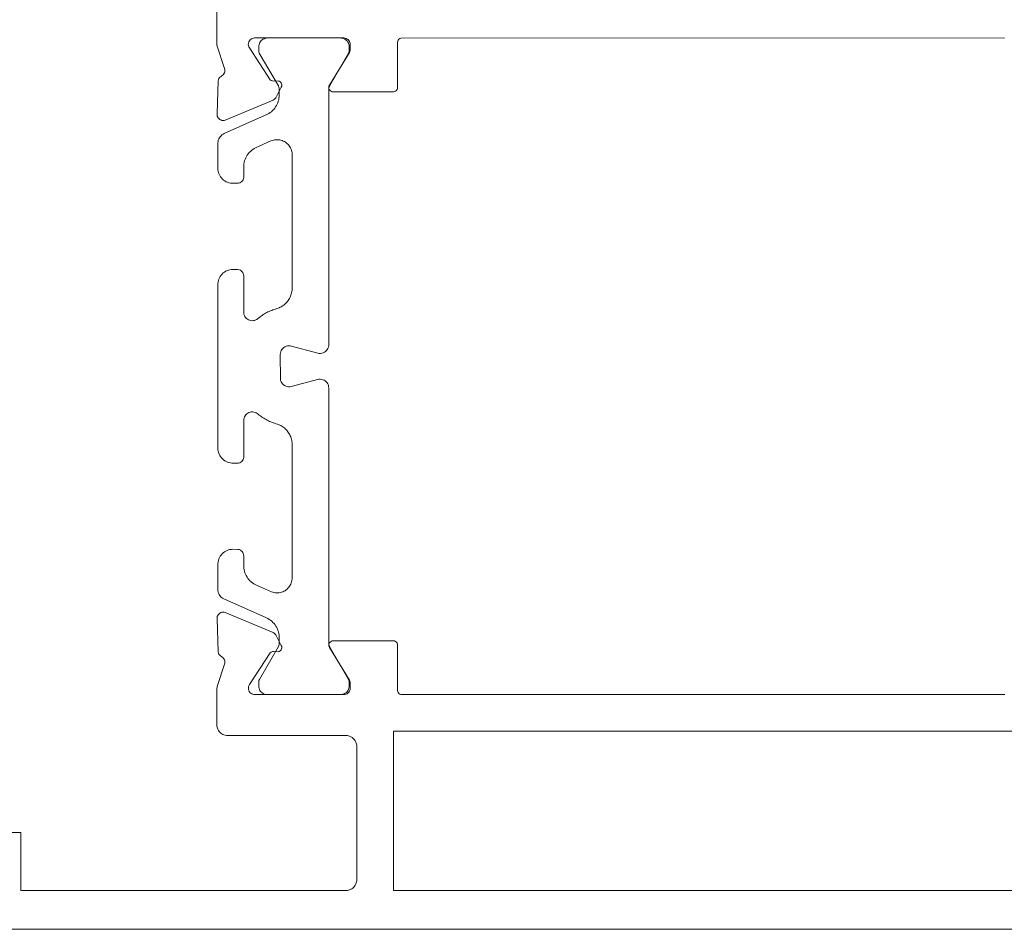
# Paper-space layout 'AD-02 DETAL MONTAŻU DRZWI' of a CAD drawing. Header units: millimetres. Extents: x 0 to 594, y 0 to 550.
# Tile 75 of 99: x 142.36 to 151.5, y 477.26 to 485.71. Entities that reach past the tile are written whole.
import ezdxf
from ezdxf.xclip import XClip

# ---------------------------------------------------------------- set-up
doc = ezdxf.new("R2010")
doc.units = ezdxf.units.MM
doc.header["$MEASUREMENT"] = 0
doc.header["$XCLIPFRAME"] = 0
doc.layers.add('A_stolarka_Nr_pióra__1', color=7, linetype='Continuous', lineweight=20)
doc.layers.add('A_stolarka_Nr_pióra__2', color=8, linetype='Continuous', lineweight=13)

# ---------------------------------------------------------------- blocks, each defined once
blk = doc.blocks.new('Rysunek_1_1', base_point=(-46422.7975, -26825.2581))
at = {"layer": 'A_stolarka_Nr_pióra__1', "color": 7, "linetype": 'Continuous', "lineweight": 20, "ltscale": 0.2, "flags": 128}
for points in [[(144.1864, 488.0249), (144.1864, 485.4997), (144.1864, 485.4893), (144.1879, 485.479), (144.258, 485.2619), (144.2604, 485.2516), (144.2608, 485.2411), (144.2596, 485.2306), (144.2565, 485.2205), (144.2516, 485.2112), (144.2451, 485.2028), (144.2373, 485.1957), (144.2288, 485.1902), (144.2202, 485.1842), (144.2128, 485.1767), (144.2067, 485.168), (144.2024, 485.1585), (144.1997, 485.1483), (144.1885, 484.8404), (144.189, 484.8301), (144.1912, 484.8201), (144.1951, 484.8107), (144.2006, 484.802), (144.2074, 484.7944), (144.2155, 484.7881), (144.2245, 484.7832), (144.2342, 484.78), (144.2443, 484.7784), (144.2546, 484.7786), (144.2647, 484.7805), (144.7091, 484.9686), (144.7185, 484.9736), (144.7269, 484.9802), (144.7339, 484.9882), (144.7857, 485.0882), (144.7893, 485.0983), (144.79, 485.1089), (144.788, 485.1194), (144.7832, 485.1289), (144.7761, 485.1369), (144.7671, 485.1426), (144.7569, 485.1458), (144.7131, 485.1445), (144.7024, 485.1454), (144.6924, 485.149), (144.6837, 485.1552), (144.4891, 485.4527), (144.4838, 485.463), (144.4805, 485.4741), (144.4794, 485.4856), (144.4806, 485.4971), (144.484, 485.5082), (144.4894, 485.5185), (144.4967, 485.5275), (144.5056, 485.5349), (144.5156, 485.5405), (144.5267, 485.544), (144.5382, 485.5454), (145.3664, 485.5449), (145.3783, 485.5437), (145.388, 485.5409), (145.3986, 485.5355), (145.4066, 485.5294), (145.4135, 485.5221), (145.4191, 485.5138), (145.4237, 485.5027), (145.4259, 485.4929), (145.4264, 485.4407), (145.4255, 485.4303), (145.4228, 485.4202), (145.4184, 485.4107), (145.2322, 485.1058), (145.2279, 485.0959), (145.2264, 485.0852), (145.2277, 485.0745), (145.2319, 485.0646), (145.2387, 485.0561), (145.2474, 485.0497), (145.2574, 485.0459), (145.8264, 485.0449), (145.8369, 485.0464), (145.8468, 485.0505), (145.8552, 485.0571), (145.8614, 485.0657), (145.8653, 485.0756), (145.8664, 485.5049), (145.8678, 485.5155), (145.872, 485.5253), (145.8786, 485.5337), (145.8872, 485.54), (145.8971, 485.5438), (151.4917, 485.5449), (151.5047, 485.5445)], [(142.0197, 478.1648), (142.3664, 478.1649), (142.3664, 477.6249), (145.3864, 477.6249), (145.3997, 477.6258), (145.4096, 477.6277), (145.4192, 477.6305), (145.4285, 477.6342), (145.4402, 477.6406), (145.451, 477.6486), (145.4583, 477.6554), (145.4669, 477.6656), (145.4725, 477.674), (145.4784, 477.6859), (145.4819, 477.6953), (145.4844, 477.705), (145.4858, 477.7149), (145.4864, 477.7249), (145.4864, 478.9649), (145.4858, 478.9749), (145.4844, 478.9848), (145.4819, 478.9946), (145.4784, 479.004), (145.4725, 479.0159), (145.4669, 479.0242), (145.4606, 479.032), (145.451, 479.0413), (145.443, 479.0474), (145.4315, 479.0542), (145.4192, 479.0594), (145.4096, 479.0622), (145.3997, 479.064), (145.3864, 479.0649), (144.2864, 479.0649), (144.2764, 479.0654), (144.2632, 479.0677), (144.2505, 479.0716), (144.2413, 479.0757), (144.2326, 479.0806), (144.2244, 479.0865), (144.2146, 479.0954), (144.2079, 479.103), (144.2021, 479.1111), (144.1957, 479.1228), (144.1919, 479.1321), (144.1892, 479.1418), (144.1873, 479.1516), (144.1864, 479.1616), (144.1864, 479.4917), (144.1869, 479.5017), (144.1884, 479.5116), (144.1909, 479.5213), (144.258, 479.7279), (144.2604, 479.7382), (144.2608, 479.7487), (144.2596, 479.7592), (144.2565, 479.7693), (144.2516, 479.7787), (144.2451, 479.7871), (144.2373, 479.7942), (144.2288, 479.7996), (144.2202, 479.8057), (144.2128, 479.8132), (144.2067, 479.8218), (144.2024, 479.8314), (144.1997, 479.8416), (144.1885, 480.1495), (144.189, 480.1597), (144.1912, 480.1697), (144.1951, 480.1792), (144.2006, 480.1878), (144.2074, 480.1954), (144.2155, 480.2017), (144.2245, 480.2066), (144.2342, 480.2099), (144.2443, 480.2115), (144.2546, 480.2113), (144.2647, 480.2094), (144.7091, 480.0213), (144.7185, 480.0162), (144.7269, 480.0096), (144.7339, 480.0016), (144.7857, 479.9016), (144.7893, 479.8916), (144.79, 479.8809), (144.788, 479.8705), (144.7832, 479.8609), (144.7761, 479.853), (144.7671, 479.8472), (144.7569, 479.844), (144.7131, 479.8453), (144.7024, 479.8445), (144.6924, 479.8408), (144.6837, 479.8347), (144.4894, 479.5376), (144.4843, 479.5279), (144.4811, 479.5175), (144.4798, 479.5066), (144.4805, 479.4957), (144.4831, 479.4851), (144.4877, 479.4751), (144.494, 479.4661), (144.5018, 479.4585), (144.5108, 479.4523), (144.5209, 479.448), (144.5316, 479.4455), (145.3664, 479.4449), (145.3765, 479.4458), (145.388, 479.4489), (145.3971, 479.4533), (145.4067, 479.4604), (145.4136, 479.4677), (145.42, 479.4779), (145.4243, 479.4891), (145.4262, 479.4989), (145.4265, 479.5491), (145.4255, 479.5595), (145.4229, 479.5697), (145.4184, 479.5792), (145.2323, 479.8841), (145.228, 479.894), (145.2265, 479.9047), (145.2278, 479.9153), (145.232, 479.9253), (145.2387, 479.9337), (145.2475, 479.9401), (145.2575, 479.9439), (145.8265, 479.9449), (145.837, 479.9435), (145.8469, 479.9393), (145.8552, 479.9327), (145.8615, 479.9241), (145.8653, 479.9142), (145.8664, 479.4849), (145.8679, 479.4744), (145.8721, 479.4645), (145.8786, 479.4562), (145.8872, 479.4498), (145.8972, 479.446), (151.4936, 479.4449), (151.5066, 479.4454)], [(159.2864, 477.2649), (140.5864, 477.2649)]]:
    blk.add_lwpolyline(points, dxfattribs=at)
blk.add_lwpolyline([(145.8264, 477.6249), (153.0664, 477.6249), (153.0664, 479.1049), (145.8264, 479.1049)], close=True, dxfattribs=at)
at = {"layer": 'A_stolarka_Nr_pióra__2', "color": 8, "linetype": 'Continuous', "lineweight": 13, "ltscale": 0.2, "flags": 128}
blk.add_lwpolyline([(144.3764, 483.3949), (144.3364, 483.3949), (144.3224, 483.3942), (144.3085, 483.3921), (144.2949, 483.3886), (144.2817, 483.3838), (144.2691, 483.3777), (144.2571, 483.3704), (144.246, 483.3618), (144.2357, 483.3523), (144.2266, 483.3417), (144.2184, 483.3303), (144.2114, 483.3181), (144.2058, 483.3052), (144.2014, 483.2919), (144.1983, 483.2782), (144.1967, 483.2643), (144.1964, 481.7349), (144.1971, 481.7209), (144.1992, 481.707), (144.2026, 481.6934), (144.2075, 481.6803), (144.2136, 481.6676), (144.221, 481.6557), (144.2295, 481.6445), (144.2391, 481.6343), (144.2496, 481.6251), (144.261, 481.6169), (144.2732, 481.61), (144.286, 481.6043), (144.2994, 481.5999), (144.3131, 481.5969), (144.3271, 481.5952), (144.3764, 481.5949), (144.3884, 481.5961), (144.3998, 481.5997), (144.4087, 481.6043), (144.4181, 481.6118), (144.4247, 481.6193), (144.43, 481.6279), (144.4343, 481.6391), (144.4361, 481.6489), (144.4364, 481.9915), (144.4372, 482.0031), (144.4398, 482.0145), (144.444, 482.0254), (144.4496, 482.0355), (144.4567, 482.0448), (144.465, 482.0529), (144.4745, 482.0597), (144.4849, 482.065), (144.4959, 482.0688), (144.5073, 482.071), (144.519, 482.0714), (144.5306, 482.0702), (144.5419, 482.0673), (144.5526, 482.0628), (144.5626, 482.0568), (144.5719, 482.0493), (144.5815, 482.0414), (144.5913, 482.0337), (144.6014, 482.0264), (144.6116, 482.0193), (144.6221, 482.0125), (144.6327, 482.006), (144.6436, 481.9998), (144.6545, 481.994), (144.6657, 481.9884), (144.677, 481.9832), (144.6885, 481.9782), (144.7, 481.9736), (144.7117, 481.9694), (144.7235, 481.9654), (144.7356, 481.9619), (144.7501, 481.9575), (144.7606, 481.9537), (144.7707, 481.9493), (144.7806, 481.9443), (144.7902, 481.9389), (144.7995, 481.9328), (144.8085, 481.9263), (144.8171, 481.9193), (144.8253, 481.9119), (144.833, 481.9039), (144.8403, 481.8956), (144.8472, 481.8869), (144.8535, 481.8778), (144.8593, 481.8684), (144.8647, 481.8587), (144.8693, 481.8486), (144.8735, 481.8384), (144.8772, 481.8279), (144.8802, 481.8173), (144.8826, 481.8065), (144.8845, 481.7955), (144.8857, 481.7845), (144.8863, 481.7735), (144.8864, 480.5297), (144.8858, 480.5178), (144.8844, 480.5061), (144.8819, 480.4945), (144.8784, 480.4832), (144.874, 480.4722), (144.8688, 480.4616), (144.8625, 480.4515), (144.8555, 480.4419), (144.8477, 480.433), (144.8392, 480.4248), (144.83, 480.4173), (144.8201, 480.4107), (144.8098, 480.4049), (144.799, 480.4), (144.7879, 480.396), (144.7764, 480.3929), (144.7648, 480.3909), (144.7529, 480.3898), (144.7411, 480.3898), (144.7293, 480.3907), (144.7176, 480.3927), (144.7061, 480.3956), (144.6949, 480.3995), (144.5551, 480.4616), (144.5418, 480.4681), (144.5291, 480.4755), (144.517, 480.4838), (144.5056, 480.493), (144.4948, 480.5031), (144.4849, 480.5138), (144.4757, 480.5253), (144.4673, 480.5375), (144.46, 480.5502), (144.4535, 480.5634), (144.4481, 480.577), (144.4437, 480.5911), (144.4402, 480.6054), (144.4379, 480.6199), (144.4366, 480.6345), (144.4364, 480.7349), (144.4356, 480.7449), (144.4324, 480.7565), (144.428, 480.7655), (144.4222, 480.7737), (144.4136, 480.782), (144.4052, 480.7875), (144.3941, 480.7922), (144.3824, 480.7946), (144.3364, 480.7949), (144.3224, 480.7942), (144.3085, 480.7921), (144.2949, 480.7886), (144.2817, 480.7838), (144.2691, 480.7777), (144.2571, 480.7704), (144.246, 480.7618), (144.2357, 480.7523), (144.2266, 480.7417), (144.2184, 480.7303), (144.2114, 480.7181), (144.2058, 480.7052), (144.2014, 480.6919), (144.1983, 480.6782), (144.1967, 480.6643), (144.1964, 480.4235), (144.1972, 480.4113), (144.1994, 480.3993), (144.203, 480.3876), (144.2082, 480.3765), (144.2146, 480.366), (144.2223, 480.3564), (144.231, 480.3479), (144.2407, 480.3405), (144.2513, 480.3343), (144.6478, 480.1576), (144.6609, 480.1512), (144.6736, 480.1437), (144.6857, 480.1354), (144.6972, 480.1262), (144.708, 480.1162), (144.718, 480.1054), (144.7272, 480.0939), (144.7355, 480.0818), (144.7429, 480.0691), (144.7493, 480.0559), (144.7547, 480.0422), (144.7592, 480.0282), (144.7626, 480.0139), (144.7649, 479.9994), (144.7661, 479.9847), (144.7664, 479.9208), (144.7655, 479.9108), (144.7631, 479.9011), (144.759, 479.892), (144.5817, 479.5849), (144.5778, 479.5755), (144.5764, 479.5654), (144.5764, 479.5249), (144.5772, 479.5143), (144.5792, 479.5038), (144.5827, 479.4937), (144.5876, 479.4842), (144.5937, 479.4753), (144.6008, 479.4674), (144.6089, 479.4605), (144.618, 479.4548), (144.6276, 479.4503), (144.6379, 479.4471), (144.6483, 479.4453), (145.3364, 479.4449), (145.3471, 479.4456), (145.3575, 479.4478), (145.3676, 479.4513), (145.3772, 479.4561), (145.3859, 479.4621), (145.3939, 479.4693), (145.4008, 479.4775), (145.4066, 479.4865), (145.411, 479.4962), (145.4143, 479.5064), (145.416, 479.5169), (145.4164, 479.5649), (145.415, 479.5751), (145.4112, 479.5845), (145.2345, 479.8908), (145.2302, 479.8999), (145.2274, 479.9095), (145.2264, 479.9195), (145.2264, 482.2949), (145.2254, 482.3073), (145.2226, 482.3194), (145.2179, 482.3309), (145.2114, 482.3415), (145.2034, 482.351), (145.1941, 482.3591), (145.1836, 482.3657), (145.1722, 482.3707), (145.1602, 482.3737), (145.1479, 482.3749), (145.1355, 482.3742), (144.8765, 482.3075), (144.8643, 482.3053), (144.8519, 482.3051), (144.8396, 482.3067), (144.8276, 482.3103), (144.8165, 482.3156), (144.8063, 482.3226), (144.7972, 482.3311), (144.7896, 482.3409), (144.7836, 482.3518), (144.7793, 482.3635), (144.777, 482.3756), (144.7764, 482.6049), (144.7774, 482.6173), (144.7802, 482.6294), (144.785, 482.6409), (144.7913, 482.6515), (144.7993, 482.661), (144.8087, 482.6691), (144.8191, 482.6757), (144.8306, 482.6807), (144.8426, 482.6837), (144.855, 482.6849), (144.8674, 482.6842), (145.1263, 482.6175), (145.1385, 482.6153), (145.1509, 482.6151), (145.1632, 482.6167), (145.1751, 482.6203), (145.1863, 482.6256), (145.1966, 482.6326), (145.2056, 482.6411), (145.2132, 482.6509), (145.2192, 482.6618), (145.2234, 482.6735), (145.2259, 482.6856), (145.2264, 485.069), (145.2273, 485.079), (145.2297, 485.0887), (145.2338, 485.0979), (145.411, 485.4049), (145.4149, 485.4144), (145.4164, 485.4245), (145.4164, 485.4649), (145.4157, 485.4756), (145.4136, 485.4861), (145.4101, 485.4962), (145.4052, 485.5057), (145.3992, 485.5145), (145.392, 485.5224), (145.3839, 485.5293), (145.3748, 485.5351), (145.3651, 485.5396), (145.355, 485.5428), (145.3444, 485.5445), (144.6564, 485.5449), (144.6457, 485.5442), (144.6353, 485.5421), (144.6252, 485.5386), (144.6156, 485.5338), (144.6068, 485.5277), (144.5989, 485.5205), (144.592, 485.5124), (144.5862, 485.5034), (144.5817, 485.4937), (144.5786, 485.4835), (144.5768, 485.4729), (144.5764, 485.4249), (144.5777, 485.4148), (144.5816, 485.4053), (144.7584, 485.099), (144.7629, 485.0894), (144.7654, 485.0797), (144.7664, 485.0697), (144.7664, 485.0149), (144.7658, 485.0002), (144.7643, 484.9856), (144.7615, 484.9712), (144.7578, 484.9569), (144.753, 484.943), (144.7473, 484.9295), (144.7404, 484.9165), (144.7328, 484.904), (144.7242, 484.892), (144.7148, 484.8808), (144.7045, 484.8702), (144.6935, 484.8605), (144.6817, 484.8516), (144.6694, 484.8435), (144.6566, 484.8364), (144.2558, 484.6577), (144.2448, 484.652), (144.2348, 484.6451), (144.2256, 484.637), (144.2175, 484.6278), (144.2106, 484.6177), (144.205, 484.6068), (144.2007, 484.5953), (144.1979, 484.5834), (144.1965, 484.5712), (144.1964, 484.3349), (144.1971, 484.3209), (144.1992, 484.307), (144.2026, 484.2934), (144.2075, 484.2803), (144.2136, 484.2676), (144.221, 484.2557), (144.2295, 484.2445), (144.2391, 484.2343), (144.2496, 484.2251), (144.261, 484.2169), (144.2732, 484.21), (144.286, 484.2043), (144.2994, 484.1999), (144.3131, 484.1969), (144.3271, 484.1952), (144.3764, 484.1949), (144.3884, 484.1961), (144.3998, 484.1997), (144.4087, 484.2043), (144.4181, 484.2118), (144.4247, 484.2193), (144.43, 484.2279), (144.4343, 484.2391), (144.4361, 484.2489), (144.4364, 484.3455), (144.4369, 484.3602), (144.4386, 484.3748), (144.4412, 484.3893), (144.445, 484.4035), (144.4497, 484.4174), (144.4556, 484.4309), (144.4623, 484.444), (144.47, 484.4565), (144.4786, 484.4684), (144.4881, 484.4797), (144.4983, 484.4902), (144.5093, 484.5), (144.521, 484.5089), (144.5333, 484.5169), (144.5462, 484.524), (144.6895, 484.5881), (144.7005, 484.5924), (144.7118, 484.5958), (144.7234, 484.5983), (144.7352, 484.5997), (144.747, 484.6002), (144.7589, 484.5996), (144.7706, 484.5981), (144.7821, 484.5955), (144.7935, 484.592), (144.8045, 484.5876), (144.815, 484.5822), (144.8251, 484.576), (144.8346, 484.5689), (144.8435, 484.561), (144.8517, 484.5525), (144.8591, 484.5432), (144.8657, 484.5334), (144.8715, 484.523), (144.8764, 484.5122), (144.8803, 484.5011), (144.8833, 484.4896), (144.8853, 484.4779), (144.8862, 484.4661), (144.8864, 483.2219), (144.886, 483.2109), (144.8852, 483.1998), (144.8836, 483.1888), (144.8816, 483.178), (144.8788, 483.1672), (144.8755, 483.1567), (144.8716, 483.1463), (144.8671, 483.1362), (144.862, 483.1263), (144.8565, 483.1167), (144.8504, 483.1075), (144.8438, 483.0985), (144.8367, 483.09), (144.8292, 483.0819), (144.8212, 483.0742), (144.8128, 483.067), (144.804, 483.0602), (144.7949, 483.0539), (144.7855, 483.0482), (144.7757, 483.043), (144.7656, 483.0383), (144.7554, 483.0342), (144.7448, 483.0307), (144.7316, 483.0268), (144.7196, 483.0231), (144.7078, 483.0191), (144.6962, 483.0147), (144.6847, 483.01), (144.6732, 483.005), (144.6619, 482.9996), (144.6509, 482.994), (144.6399, 482.988), (144.6292, 482.9817), (144.6186, 482.9751), (144.6082, 482.9682), (144.598, 482.9611), (144.588, 482.9536), (144.5782, 482.9459), (144.5687, 482.9378), (144.5594, 482.9309), (144.5491, 482.9254), (144.5382, 482.9214), (144.5268, 482.919), (144.5151, 482.9184), (144.5035, 482.9194), (144.4922, 482.9221), (144.4814, 482.9265), (144.4713, 482.9323), (144.4622, 482.9396), (144.4542, 482.9481), (144.4476, 482.9576), (144.4424, 482.9681), (144.4388, 482.9791), (144.4367, 482.9906), (144.4364, 483.3349), (144.4356, 483.3449), (144.4324, 483.3565), (144.428, 483.3655), (144.4222, 483.3737), (144.4136, 483.382), (144.4052, 483.3875), (144.3941, 483.3922), (144.3824, 483.3946)], close=True, dxfattribs=at)

psp = doc.layouts.new('AD-02 DETAL MONTAŻU DRZWI')

# ---------------------------------------------------------------- block references
at = {"color": 37, "linetype": 'Continuous', "lineweight": 5, "true_color": 0x656532}
ref = psp.add_blockref('Rysunek_1_1', (-46422.7975, -26825.2581), dxfattribs=at)
XClip(ref).set_block_clipping_path([(39.90003743, 274.842170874), (528.4304887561, 524.007291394)])

doc.saveas('drawing.dxf')
